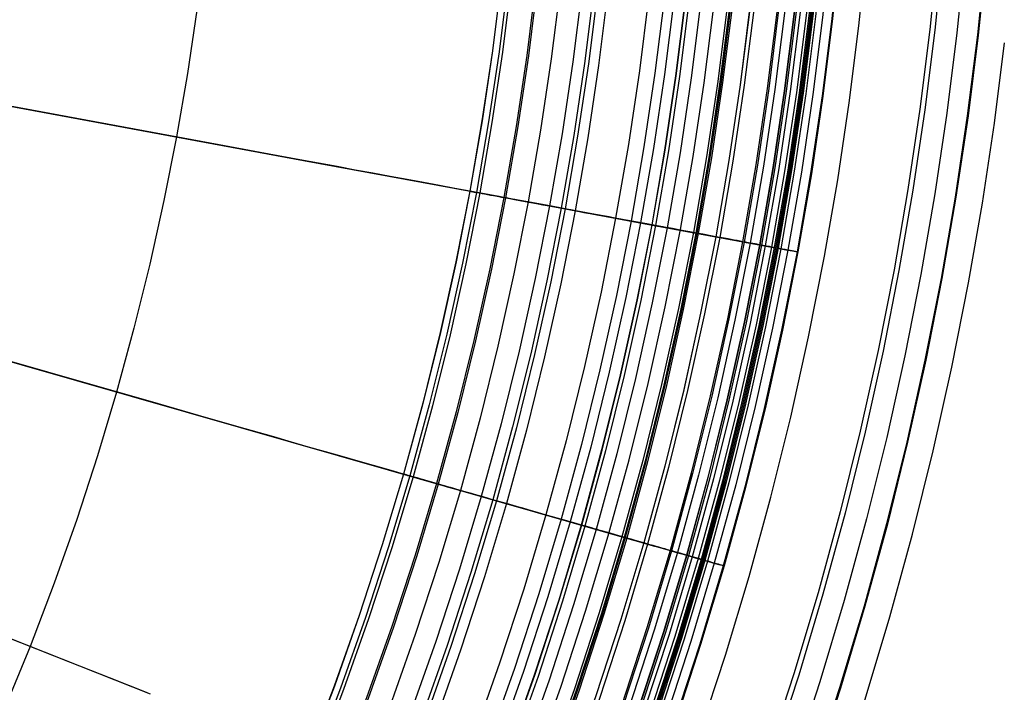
# Model space of a CAD drawing. Header units: millimetres. Extents: x -14 to 488, y -50 to 50.
# Tile 145 of 256: x 324 to 334, y -11 to -4. Entities that reach past the tile are written whole.
import ezdxf

# ---------------------------------------------------------------- set-up
doc = ezdxf.new("R2010")
doc.units = ezdxf.units.MM
doc.header["$MEASUREMENT"] = 0
doc.layers.add('Default', color=7, linetype='Continuous')

msp = doc.modelspace()

# ---------------------------------------------------------------- linework, layer by layer
at = {"layer": 'Default'}
for points in [[(330.767, 0), (330.759, -0.732), (330.734, -1.47), (330.693, -2.214), (330.634, -2.963), (330.557, -3.717), (330.462, -4.475), (330.349, -5.236), (330.217, -6), (330.065, -6.767), (329.895, -7.535), (329.704, -8.304), (329.494, -9.074), (329.264, -9.842), (329.014, -10.61), (328.743, -11.375), (328.452, -12.138), (328.14, -12.897), (327.808, -13.652), (327.456, -14.402), (327.083, -15.146), (326.69, -15.882), (326.277, -16.612), (325.844, -17.333)], [(326.099, -17.479), (326.531, -16.76), (326.945, -16.029), (327.341, -15.289), (327.718, -14.539), (328.075, -13.779), (328.414, -13.011), (328.733, -12.234), (329.02, -11.482), (329.289, -10.722), (329.54, -9.956), (329.772, -9.184), (329.985, -8.407), (330.18, -7.625), (330.355, -6.839), (330.511, -6.048), (330.641, -5.299), (330.754, -4.547), (330.849, -3.793), (330.927, -3.037), (330.988, -2.279), (331.031, -1.52), (331.057, -0.76), (331.066, 0)], [(326.099, -17.479), (326.531, -16.76), (326.945, -16.029), (327.341, -15.289), (327.718, -14.539), (328.075, -13.779), (328.414, -13.011), (328.733, -12.234), (329.02, -11.482), (329.289, -10.722), (329.54, -9.956), (329.772, -9.184), (329.985, -8.407), (330.18, -7.625), (330.355, -6.839), (330.511, -6.048), (330.641, -5.299), (330.754, -4.547), (330.849, -3.793), (330.927, -3.037), (330.988, -2.279), (331.031, -1.52), (331.057, -0.76), (331.066, 0)], [(331.202, 0), (331.194, -0.742), (331.169, -1.489), (331.126, -2.243), (331.067, -3.002), (330.989, -3.766), (330.893, -4.534), (330.778, -5.305), (330.644, -6.079), (330.491, -6.856), (330.318, -7.634), (330.125, -8.414), (329.912, -9.193), (329.679, -9.972), (329.425, -10.75), (329.151, -11.525), (328.856, -12.298), (328.54, -13.067), (328.204, -13.832), (327.847, -14.592), (327.469, -15.345), (327.071, -16.092), (326.653, -16.831), (326.214, -17.561)], [(331.252, 0), (331.244, -0.743), (331.219, -1.492), (331.177, -2.247), (331.117, -3.007), (331.039, -3.771), (330.943, -4.541), (330.828, -5.313), (330.694, -6.089), (330.54, -6.867), (330.367, -7.646), (330.174, -8.426), (329.961, -9.207), (329.727, -9.987), (329.473, -10.766), (329.198, -11.543), (328.903, -12.317), (328.587, -13.087), (328.25, -13.853), (327.893, -14.614), (327.514, -15.368), (327.116, -16.116), (326.697, -16.856), (326.257, -17.588)], [(331.434, 0), (331.426, -0.747), (331.4, -1.5), (331.358, -2.259), (331.298, -3.023), (331.219, -3.792), (331.123, -4.565), (331.007, -5.342), (330.872, -6.122), (330.718, -6.904), (330.544, -7.687), (330.35, -8.472), (330.135, -9.257), (329.9, -10.041), (329.645, -10.824), (329.369, -11.605), (329.072, -12.384), (328.754, -13.158), (328.415, -13.928), (328.056, -14.693), (327.675, -15.452), (327.275, -16.204), (326.853, -16.948)], [(331.73, 0), (331.721, -0.753), (331.696, -1.513), (331.653, -2.279), (331.592, -3.05), (331.513, -3.825), (331.416, -4.605), (331.299, -5.389), (331.163, -6.176), (331.007, -6.964), (330.832, -7.755), (330.636, -8.547), (330.42, -9.338), (330.183, -10.13), (329.925, -10.92), (329.646, -11.707), (329.347, -12.492), (329.026, -13.274), (328.684, -14.051), (328.322, -14.822), (327.938, -15.588), (327.534, -16.346), (327.109, -17.097)], [(331.793, 0), (331.785, -0.755), (331.759, -1.516), (331.716, -2.283), (331.655, -3.055), (331.576, -3.832), (331.478, -4.614), (331.362, -5.399), (331.225, -6.187), (331.069, -6.977), (330.893, -7.77), (330.697, -8.563), (330.48, -9.356), (330.243, -10.149), (329.985, -10.94), (329.706, -11.729), (329.406, -12.516), (329.084, -13.299), (328.742, -14.077), (328.379, -14.85), (327.994, -15.617), (327.589, -16.377), (327.163, -17.129)], [(331.91, 0), (331.902, -0.757), (331.876, -1.521), (331.833, -2.291), (331.772, -3.066), (331.693, -3.846), (331.595, -4.63), (331.478, -5.418), (331.341, -6.208), (331.184, -7.002), (331.008, -7.796), (330.811, -8.592), (330.593, -9.388), (330.355, -10.184), (330.096, -10.978), (329.816, -11.77), (329.515, -12.559), (329.192, -13.345), (328.849, -14.126), (328.484, -14.901), (328.099, -15.671), (327.692, -16.433), (327.265, -17.188)], [(331.951, 0), (331.942, -0.758), (331.917, -1.523), (331.874, -2.293), (331.813, -3.069), (331.733, -3.85), (331.635, -4.635), (331.517, -5.424), (331.38, -6.216), (331.224, -7.01), (331.047, -7.806), (330.85, -8.602), (330.632, -9.399), (330.394, -10.196), (330.134, -10.991), (329.854, -11.784), (329.552, -12.574), (329.23, -13.36), (328.886, -14.142), (328.521, -14.919), (328.135, -15.689), (327.728, -16.453), (327.3, -17.208)], [(332.015, 0), (332.007, -0.76), (331.981, -1.526), (331.938, -2.298), (331.877, -3.075), (331.797, -3.857), (331.699, -4.644), (331.581, -5.434), (331.444, -6.227), (331.287, -7.023), (331.11, -7.82), (330.912, -8.619), (330.694, -9.417), (330.455, -10.215), (330.195, -11.011), (329.914, -11.806), (329.612, -12.598), (329.289, -13.386), (328.944, -14.169), (328.579, -14.947), (328.192, -15.719), (327.784, -16.484), (327.355, -17.241)], [(332.044, 0), (332.036, -0.76), (332.01, -1.527), (331.967, -2.3), (331.906, -3.078), (331.826, -3.861), (331.727, -4.648), (331.61, -5.439), (331.472, -6.233), (331.315, -7.029), (331.138, -7.827), (330.94, -8.626), (330.722, -9.425), (330.483, -10.223), (330.223, -11.021), (329.942, -11.816), (329.639, -12.608), (329.316, -13.397), (328.971, -14.181), (328.605, -14.96), (328.218, -15.732), (327.809, -16.498), (327.38, -17.255)], [(332.058, 0), (332.049, -0.761), (332.024, -1.528), (331.98, -2.301), (331.919, -3.079), (331.839, -3.862), (331.741, -4.65), (331.623, -5.441), (331.486, -6.235), (331.329, -7.032), (331.151, -7.83), (330.953, -8.629), (330.735, -9.429), (330.496, -10.228), (330.236, -11.025), (329.954, -11.821), (329.652, -12.613), (329.328, -13.402), (328.983, -14.187), (328.617, -14.966), (328.23, -15.738), (327.821, -16.504), (327.392, -17.262)], [(332.112, 0), (332.104, -0.762), (332.078, -1.53), (332.035, -2.304), (331.974, -3.084), (331.894, -3.868), (331.795, -4.657), (331.677, -5.45), (331.539, -6.245), (331.382, -7.043), (331.204, -7.843), (331.006, -8.643), (330.788, -9.444), (330.548, -10.244), (330.287, -11.043), (330.006, -11.839), (329.703, -12.633), (329.378, -13.424), (329.033, -14.209), (328.666, -14.989), (328.278, -15.763), (327.869, -16.53), (327.439, -17.29)], [(332.29, 0), (332.282, -0.766), (332.256, -1.538), (332.212, -2.316), (332.151, -3.1), (332.07, -3.888), (331.971, -4.681), (331.852, -5.478), (331.714, -6.277), (331.556, -7.079), (331.377, -7.883), (331.178, -8.688), (330.958, -9.493), (330.718, -10.297), (330.456, -11.1), (330.172, -11.901), (329.868, -12.699), (329.542, -13.493), (329.195, -14.283), (328.826, -15.067), (328.436, -15.845), (328.025, -16.616), (327.593, -17.379)], [(327.827, -17.516), (328.259, -16.753), (328.673, -15.979), (329.066, -15.195), (329.44, -14.401), (329.794, -13.598), (330.127, -12.787), (330.428, -12), (330.709, -11.206), (330.971, -10.405), (331.214, -9.599), (331.436, -8.787), (331.64, -7.969), (331.823, -7.147), (331.986, -6.321), (332.122, -5.538), (332.24, -4.752), (332.339, -3.964), (332.421, -3.174), (332.484, -2.382), (332.53, -1.589), (332.557, -0.794), (332.566, 0)], [(327.827, -17.516), (328.259, -16.753), (328.673, -15.979), (329.066, -15.195), (329.44, -14.401), (329.794, -13.598), (330.127, -12.787), (330.428, -12), (330.709, -11.206), (330.971, -10.405), (331.214, -9.599), (331.436, -8.787), (331.64, -7.969), (331.823, -7.147), (331.986, -6.321), (332.122, -5.538), (332.24, -4.752), (332.339, -3.964), (332.421, -3.174), (332.484, -2.382), (332.53, -1.589), (332.557, -0.794), (332.566, 0)], [(333.291, 0), (333.283, -0.788), (333.256, -1.583), (333.211, -2.383), (333.148, -3.19), (333.065, -4.001), (332.963, -4.817), (332.841, -5.637), (332.699, -6.46), (332.536, -7.285), (332.352, -8.112), (332.147, -8.94), (331.921, -9.768), (331.673, -10.596), (331.404, -11.422), (331.112, -12.246), (330.799, -13.067), (330.464, -13.885), (330.106, -14.697), (329.727, -15.504), (329.325, -16.305), (328.902, -17.098)], [(333.343, 0), (333.334, -0.789), (333.307, -1.585), (333.263, -2.387), (333.199, -3.194), (333.116, -4.007), (333.014, -4.824), (332.892, -5.645), (332.749, -6.469), (332.586, -7.295), (332.402, -8.124), (332.197, -8.953), (331.97, -9.782), (331.722, -10.611), (331.452, -11.439), (331.16, -12.264), (330.847, -13.086), (330.511, -13.905), (330.153, -14.719), (329.773, -15.527), (329.371, -16.329), (328.947, -17.123)], [(333.57, 0), (333.562, -0.794), (333.535, -1.595), (333.49, -2.402), (333.426, -3.215), (333.342, -4.033), (333.24, -4.855), (333.117, -5.681), (332.973, -6.51), (332.809, -7.342), (332.624, -8.176), (332.417, -9.01), (332.189, -9.845), (331.94, -10.679), (331.668, -11.512), (331.374, -12.342), (331.058, -13.17), (330.72, -13.994), (330.36, -14.813), (329.978, -15.626), (329.573, -16.433), (329.147, -17.233)], [(333.781, 0), (333.772, -0.799), (333.745, -1.604), (333.7, -2.416), (333.635, -3.234), (333.552, -4.056), (333.448, -4.884), (333.324, -5.715), (333.18, -6.549), (333.015, -7.385), (332.829, -8.224), (332.621, -9.063), (332.392, -9.903), (332.14, -10.742), (331.867, -11.58), (331.572, -12.415), (331.254, -13.248), (330.914, -14.076), (330.552, -14.9), (330.167, -15.718), (329.76, -16.53), (329.331, -17.334)], [(333.79, 0), (333.781, -0.799), (333.754, -1.605), (333.709, -2.417), (333.645, -3.235), (333.561, -4.058), (333.457, -4.885), (333.333, -5.716), (333.189, -6.55), (333.024, -7.387), (332.838, -8.226), (332.63, -9.066), (332.401, -9.905), (332.149, -10.745), (331.876, -11.583), (331.58, -12.418), (331.263, -13.251), (330.923, -14.08), (330.56, -14.904), (330.175, -15.722), (329.769, -16.534), (329.34, -17.339)], [(329.97, 0), (329.962, -0.714), (329.938, -1.435), (329.898, -2.16), (329.84, -2.891), (329.765, -3.627), (329.673, -4.367), (329.562, -5.11), (329.433, -5.855), (329.286, -6.603), (329.119, -7.353), (328.933, -8.104), (328.728, -8.854), (328.504, -9.605), (328.259, -10.354), (327.995, -11.101), (327.711, -11.845), (327.407, -12.586), (327.083, -13.322), (326.739, -14.054), (326.375, -14.78), (325.992, -15.499), (325.589, -16.21), (325.167, -16.914)], [(330.392, 0), (330.384, -0.724), (330.359, -1.453), (330.318, -2.189), (330.26, -2.929), (330.184, -3.674), (330.09, -4.424), (329.978, -5.176), (329.847, -5.932), (329.698, -6.69), (329.529, -7.449), (329.341, -8.21), (329.133, -8.97), (328.906, -9.73), (328.658, -10.489), (328.39, -11.246), (328.103, -12), (327.795, -12.75), (327.466, -13.497), (327.118, -14.238), (326.75, -14.973), (326.361, -15.702), (325.953, -16.423), (325.525, -17.135)], [(330.552, 0), (330.544, -0.727), (330.52, -1.46), (330.478, -2.2), (330.42, -2.944), (330.344, -3.693), (330.249, -4.446), (330.137, -5.202), (330.005, -5.961), (329.855, -6.723), (329.686, -7.486), (329.497, -8.25), (329.288, -9.014), (329.059, -9.778), (328.81, -10.541), (328.541, -11.301), (328.252, -12.059), (327.943, -12.813), (327.613, -13.563), (327.263, -14.308), (326.892, -15.047), (326.502, -15.779), (326.092, -16.504), (325.662, -17.22)], [(330.652, 0), (330.644, -0.729), (330.619, -1.465), (330.578, -2.206), (330.519, -2.953), (330.442, -3.704), (330.348, -4.459), (330.235, -5.218), (330.103, -5.979), (329.952, -6.743), (329.782, -7.509), (329.593, -8.275), (329.383, -9.042), (329.154, -9.808), (328.904, -10.573), (328.635, -11.336), (328.344, -12.096), (328.034, -12.852), (327.703, -13.604), (327.352, -14.351), (326.981, -15.093), (326.589, -15.827), (326.178, -16.554), (325.746, -17.272)], [(325.849, -17.336), (326.282, -16.615), (326.695, -15.885), (327.088, -15.148), (327.461, -14.404), (327.814, -13.655), (328.146, -12.9), (328.457, -12.14), (328.748, -11.377), (329.019, -10.612), (329.27, -9.844), (329.5, -9.075), (329.71, -8.306), (329.9, -7.536), (330.071, -6.768), (330.222, -6.001), (330.354, -5.237), (330.468, -4.475), (330.563, -3.717), (330.639, -2.964), (330.698, -2.214), (330.74, -1.47), (330.765, -0.732), (330.773, 0)], [(330.807, 0), (330.799, -0.733), (330.774, -1.472), (330.733, -2.217), (330.674, -2.967), (330.597, -3.721), (330.502, -4.48), (330.388, -5.242), (330.256, -6.008), (330.105, -6.775), (329.934, -7.544), (329.743, -8.314), (329.533, -9.085), (329.302, -9.854), (329.052, -10.623), (328.781, -11.389), (328.489, -12.153), (328.177, -12.913), (327.845, -13.669), (327.492, -14.419), (327.119, -15.164), (326.725, -15.902), (326.312, -16.632), (325.879, -17.354)], [(330.928, 0), (330.92, -0.735), (330.895, -1.477), (330.853, -2.225), (330.794, -2.977), (330.717, -3.735), (330.621, -4.496), (330.507, -5.262), (330.375, -6.03), (330.223, -6.8), (330.051, -7.572), (329.86, -8.345), (329.649, -9.118), (329.417, -9.89), (329.166, -10.662), (328.894, -11.431), (328.601, -12.197), (328.288, -12.96), (327.955, -13.719), (327.6, -14.472), (327.226, -15.219), (326.831, -15.96), (326.416, -16.693), (325.981, -17.417)], [(331.225, 0), (331.217, -0.742), (331.192, -1.49), (331.15, -2.245), (331.09, -3.004), (331.012, -3.768), (330.916, -4.537), (330.801, -5.309), (330.667, -6.084), (330.514, -6.861), (330.341, -7.64), (330.148, -8.42), (329.935, -9.2), (329.701, -9.979), (329.447, -10.757), (329.173, -11.533), (328.878, -12.307), (328.562, -13.077), (328.225, -13.842), (327.868, -14.602), (327.49, -15.356), (327.092, -16.103), (326.673, -16.843), (326.234, -17.574)], [(331.236, 0), (331.228, -0.742), (331.203, -1.491), (331.161, -2.245), (331.101, -3.005), (331.023, -3.77), (330.927, -4.538), (330.812, -5.311), (330.678, -6.086), (330.524, -6.863), (330.351, -7.642), (330.158, -8.422), (329.945, -9.203), (329.712, -9.982), (329.458, -10.761), (329.183, -11.537), (328.888, -12.311), (328.572, -13.081), (328.235, -13.846), (327.878, -14.607), (327.5, -15.361), (327.101, -16.108), (326.682, -16.848), (326.243, -17.579)], [(331.434, 0), (331.426, -0.747), (331.401, -1.5), (331.358, -2.259), (331.298, -3.023), (331.22, -3.792), (331.123, -4.565), (331.007, -5.342), (330.872, -6.122), (330.718, -6.904), (330.544, -7.688), (330.35, -8.472), (330.135, -9.257), (329.901, -10.041), (329.645, -10.824), (329.369, -11.606), (329.072, -12.384), (328.754, -13.158), (328.415, -13.928), (328.056, -14.693), (327.676, -15.452), (327.275, -16.204), (326.853, -16.948)], [(331.475, 0), (331.467, -0.748), (331.442, -1.502), (331.399, -2.261), (331.339, -3.027), (331.261, -3.797), (331.164, -4.571), (331.048, -5.349), (330.913, -6.129), (330.758, -6.912), (330.584, -7.697), (330.39, -8.483), (330.175, -9.268), (329.94, -10.054), (329.684, -10.838), (329.408, -11.62), (329.11, -12.399), (328.792, -13.174), (328.453, -13.945), (328.093, -14.711), (327.712, -15.471), (327.311, -16.224), (326.889, -16.969)], [(331.714, 0), (331.705, -0.753), (331.68, -1.512), (331.637, -2.277), (331.577, -3.048), (331.498, -3.823), (331.4, -4.603), (331.283, -5.386), (331.148, -6.173), (330.992, -6.961), (330.816, -7.751), (330.621, -8.543), (330.404, -9.334), (330.168, -10.125), (329.91, -10.915), (329.632, -11.702), (329.332, -12.487), (329.012, -13.268), (328.67, -14.044), (328.308, -14.815), (327.924, -15.58), (327.52, -16.338), (327.095, -17.089)], [(331.889, 0), (331.88, -0.757), (331.855, -1.52), (331.812, -2.289), (331.751, -3.064), (331.671, -3.843), (331.573, -4.627), (331.456, -5.414), (331.319, -6.204), (331.163, -6.997), (330.986, -7.791), (330.79, -8.587), (330.572, -9.382), (330.334, -10.177), (330.075, -10.971), (329.796, -11.762), (329.495, -12.551), (329.172, -13.336), (328.829, -14.116), (328.465, -14.892), (328.079, -15.661), (327.673, -16.423), (327.246, -17.177)], [(331.892, 0), (331.884, -0.757), (331.859, -1.52), (331.816, -2.289), (331.755, -3.064), (331.675, -3.844), (331.577, -4.627), (331.46, -5.415), (331.323, -6.205), (331.167, -6.998), (330.99, -7.792), (330.793, -8.588), (330.576, -9.383), (330.338, -10.178), (330.079, -10.972), (329.799, -11.764), (329.498, -12.552), (329.176, -13.338), (328.833, -14.118), (328.468, -14.893), (328.083, -15.662), (327.676, -16.425), (327.249, -17.179)], [(332.071, 0), (332.062, -0.761), (332.037, -1.528), (331.994, -2.301), (331.932, -3.08), (331.852, -3.864), (331.754, -4.652), (331.636, -5.443), (331.499, -6.238), (331.341, -7.034), (331.164, -7.833), (330.966, -8.633), (330.748, -9.432), (330.508, -10.231), (330.248, -11.029), (329.967, -11.825), (329.664, -12.618), (329.34, -13.407), (328.995, -14.192), (328.629, -14.971), (328.241, -15.744), (327.833, -16.51), (327.404, -17.269)], [(332.085, 0), (332.076, -0.761), (332.051, -1.529), (332.007, -2.302), (331.946, -3.081), (331.866, -3.865), (331.768, -4.653), (331.65, -5.445), (331.512, -6.24), (331.355, -7.037), (331.178, -7.836), (330.98, -8.636), (330.761, -9.436), (330.522, -10.236), (330.261, -11.034), (329.98, -11.83), (329.677, -12.623), (329.353, -13.413), (329.008, -14.198), (328.641, -14.977), (328.254, -15.751), (327.845, -16.517), (327.416, -17.276)], [(332.186, 0), (332.178, -0.763), (332.152, -1.533), (332.108, -2.309), (332.047, -3.091), (331.967, -3.877), (331.868, -4.667), (331.75, -5.461), (331.612, -6.259), (331.454, -7.058), (331.276, -7.859), (331.078, -8.662), (330.858, -9.464), (330.618, -10.266), (330.357, -11.066), (330.075, -11.865), (329.771, -12.66), (329.446, -13.452), (329.1, -14.24), (328.732, -15.022), (328.344, -15.797), (327.934, -16.566), (327.503, -17.327)], [(332.281, 0), (332.272, -0.766), (332.247, -1.538), (332.203, -2.316), (332.141, -3.099), (332.061, -3.887), (331.962, -4.68), (331.843, -5.476), (331.705, -6.276), (331.547, -7.078), (331.368, -7.881), (331.169, -8.685), (330.95, -9.49), (330.709, -10.294), (330.447, -11.097), (330.164, -11.898), (329.859, -12.695), (329.534, -13.489), (329.186, -14.279), (328.818, -15.063), (328.428, -15.841), (328.017, -16.612), (327.585, -17.374)], [(328.674, -3.503), (328.585, -4.218), (328.478, -4.935), (328.354, -5.656), (328.211, -6.378), (328.05, -7.102), (327.871, -7.827), (327.673, -8.552), (327.456, -9.277), (327.22, -10), (326.965, -10.722), (326.69, -11.441), (326.397, -12.156), (326.084, -12.868), (325.752, -13.574), (325.4, -14.275), (325.03, -14.97), (324.641, -15.657), (324.233, -16.337), (323.806, -17.008)], [(328.676, -3.503), (328.587, -4.218), (328.48, -4.935), (328.355, -5.656), (328.213, -6.379), (328.052, -7.103), (327.873, -7.828), (327.674, -8.553), (327.457, -9.277), (327.221, -10.001), (326.966, -10.722), (326.692, -11.441), (326.398, -12.157), (326.085, -12.869), (325.753, -13.575), (325.402, -14.276), (325.031, -14.971), (324.642, -15.658), (324.234, -16.338), (323.808, -17.009)], [(328.743, -3.511), (328.653, -4.227), (328.546, -4.946), (328.421, -5.668), (328.278, -6.392), (328.117, -7.118), (327.937, -7.844), (327.739, -8.571), (327.521, -9.297), (327.285, -10.022), (327.029, -10.745), (326.754, -11.466), (326.46, -12.183), (326.146, -12.896), (325.813, -13.604), (325.461, -14.307), (325.09, -15.003), (324.7, -15.692), (324.291, -16.373), (323.863, -17.045)], [(328.777, -3.515), (328.687, -4.232), (328.58, -4.952), (328.455, -5.674), (328.312, -6.399), (328.151, -7.126), (327.971, -7.853), (327.772, -8.581), (327.554, -9.308), (327.317, -10.033), (327.061, -10.757), (326.786, -11.479), (326.491, -12.197), (326.178, -12.91), (325.844, -13.619), (325.492, -14.323), (325.12, -15.02), (324.73, -15.709), (324.32, -16.391), (323.892, -17.064)], [(329.027, -3.543), (328.936, -4.266), (328.828, -4.992), (328.702, -5.72), (328.558, -6.451), (328.395, -7.183), (328.214, -7.916), (328.014, -8.65), (327.794, -9.383), (327.556, -10.114), (327.297, -10.844), (327.02, -11.571), (326.723, -12.295), (326.407, -13.015), (326.071, -13.729), (325.715, -14.438), (325.341, -15.141), (324.947, -15.836), (324.534, -16.523), (324.103, -17.202)], [(329.044, -3.545), (328.954, -4.268), (328.846, -4.994), (328.72, -5.723), (328.575, -6.455), (328.413, -7.187), (328.231, -7.921), (328.031, -8.655), (327.811, -9.388), (327.572, -10.12), (327.314, -10.85), (327.036, -11.578), (326.739, -12.302), (326.423, -13.022), (326.086, -13.737), (325.731, -14.446), (325.356, -15.149), (324.962, -15.845), (324.549, -16.533), (324.118, -17.212)], [(329.278, -3.572), (329.187, -4.3), (329.078, -5.032), (328.951, -5.766), (328.806, -6.503), (328.642, -7.241), (328.459, -7.98), (328.257, -8.719), (328.036, -9.458), (327.795, -10.196), (327.535, -10.932), (327.255, -11.665), (326.956, -12.394), (326.637, -13.119), (326.298, -13.84), (325.94, -14.555), (325.563, -15.263), (325.166, -15.964), (324.75, -16.656), (324.315, -17.341)], [(329.5, -3.597), (329.408, -4.33), (329.298, -5.067), (329.17, -5.807), (329.024, -6.549), (328.859, -7.292), (328.674, -8.036), (328.471, -8.781), (328.248, -9.525), (328.006, -10.267), (327.744, -11.008), (327.462, -11.746), (327.161, -12.481), (326.84, -13.212), (326.499, -13.937), (326.138, -14.657), (325.758, -15.37), (325.358, -16.076), (324.939, -16.773), (324.501, -17.462)], [(329.62, -3.611), (329.528, -4.347), (329.418, -5.086), (329.29, -5.829), (329.143, -6.573), (328.977, -7.32), (328.792, -8.067), (328.588, -8.814), (328.364, -9.561), (328.121, -10.307), (327.858, -11.05), (327.575, -11.791), (327.273, -12.529), (326.95, -13.262), (326.608, -13.99), (326.246, -14.713), (325.864, -15.428), (325.463, -16.137), (325.042, -16.837), (324.603, -17.529)], [(329.66, -3.615), (329.568, -4.352), (329.457, -5.093), (329.329, -5.836), (329.182, -6.582), (329.016, -7.329), (328.831, -8.077), (328.626, -8.825), (328.402, -9.573), (328.159, -10.319), (327.895, -11.064), (327.612, -11.806), (327.309, -12.544), (326.986, -13.278), (326.644, -14.008), (326.281, -14.731), (325.899, -15.448), (325.497, -16.157), (325.076, -16.858), (324.636, -17.551)], [(325.558, -3.803), (325.462, -4.45), (325.35, -5.1), (325.221, -5.751), (325.076, -6.404), (324.914, -7.058), (324.736, -7.712), (324.54, -8.365), (324.327, -9.017), (324.097, -9.668), (323.85, -10.316), (323.585, -10.962), (323.303, -11.603), (323.003, -12.24), (322.687, -12.872), (322.353, -13.499), (322.002, -14.119), (321.634, -14.731), (321.249, -15.336), (320.848, -15.933), (320.431, -16.52), (319.998, -17.098)], [(325.558, -3.803), (325.462, -4.45), (325.35, -5.1), (325.221, -5.751), (325.076, -6.404), (324.914, -7.058), (324.736, -7.712), (324.54, -8.365), (324.327, -9.017), (324.097, -9.668), (323.85, -10.316), (323.585, -10.962), (323.303, -11.603), (323.003, -12.24), (322.687, -12.872), (322.353, -13.499), (322.002, -14.119), (321.634, -14.731), (321.249, -15.336), (320.848, -15.933), (320.431, -16.52), (319.998, -17.098)], [(329.573, -17.476), (330.005, -16.669), (330.415, -15.851), (330.805, -15.023), (331.174, -14.185), (331.522, -13.339), (331.835, -12.518), (332.129, -11.69), (332.402, -10.855), (332.655, -10.013), (332.888, -9.166), (333.1, -8.313), (333.291, -7.456), (333.461, -6.594), (333.603, -5.777), (333.726, -4.958), (333.829, -4.135)]]:
    msp.add_lwpolyline(points, dxfattribs=at)
at = {"layer": 'Default', "extrusion": (0.092018, 0.026336, 0.995409)}
msp.add_lwpolyline([(-94.402, -296.783), (-94.402, -295.053)], dxfattribs=at)
at = {"layer": 'Default', "extrusion": (0.181966, 0.983305, 0)}
for points in [[(-326.094, 24.755), (-326.094, 24.722), (-326.095, 24.688), (-326.097, 24.655), (-326.1, 24.621), (-326.104, 24.586), (-326.108, 24.552), (-326.113, 24.517), (-326.119, 24.482), (-326.126, 24.448), (-326.134, 24.413), (-326.142, 24.378), (-326.152, 24.343), (-326.162, 24.308), (-326.174, 24.273), (-326.186, 24.238), (-326.199, 24.203), (-326.213, 24.169), (-326.229, 24.134), (-326.245, 24.1), (-326.262, 24.066), (-326.279, 24.033), (-326.298, 24), (-326.318, 23.967), (-326.338, 23.935), (-326.36, 23.903), (-326.382, 23.871), (-326.405, 23.84), (-326.429, 23.81), (-326.454, 23.78), (-326.48, 23.751), (-326.506, 23.722), (-326.533, 23.695), (-326.561, 23.668), (-326.59, 23.641), (-326.619, 23.616), (-326.649, 23.591), (-326.679, 23.567), (-326.71, 23.544), (-326.741, 23.521), (-326.773, 23.5), (-326.806, 23.479), (-326.838, 23.46), (-326.872, 23.441), (-326.905, 23.423), (-326.939, 23.406), (-326.973, 23.39), (-327.007, 23.375), (-327.042, 23.361), (-327.077, 23.347), (-327.111, 23.335), (-327.146, 23.324), (-327.181, 23.313), (-327.216, 23.304), (-327.251, 23.295), (-327.286, 23.287), (-327.321, 23.28), (-327.356, 23.274), (-327.39, 23.269), (-327.425, 23.265), (-327.459, 23.261), (-327.493, 23.259), (-327.527, 23.257), (-327.561, 23.256), (-327.594, 23.255), (-327.627, 23.256), (-327.661, 23.257), (-327.695, 23.259), (-327.729, 23.261), (-327.763, 23.265), (-327.798, 23.269), (-327.832, 23.274), (-327.867, 23.28), (-327.902, 23.287), (-327.937, 23.295), (-327.972, 23.304), (-328.007, 23.313), (-328.042, 23.324), (-328.077, 23.335), (-328.111, 23.347), (-328.146, 23.361), (-328.181, 23.375), (-328.215, 23.39), (-328.249, 23.406), (-328.283, 23.423), (-328.316, 23.441), (-328.35, 23.46), (-328.382, 23.479), (-328.415, 23.5), (-328.447, 23.521), (-328.478, 23.544), (-328.509, 23.567), (-328.539, 23.591), (-328.569, 23.616), (-328.598, 23.641), (-328.627, 23.668), (-328.655, 23.695), (-328.682, 23.722), (-328.708, 23.751), (-328.734, 23.78), (-328.759, 23.81), (-328.783, 23.84), (-328.806, 23.871), (-328.828, 23.903), (-328.849, 23.935), (-328.87, 23.967), (-328.89, 24), (-328.909, 24.033), (-328.926, 24.066), (-328.943, 24.1), (-328.959, 24.134), (-328.974, 24.169), (-328.989, 24.203), (-329.002, 24.238), (-329.014, 24.273), (-329.026, 24.308), (-329.036, 24.343), (-329.046, 24.378), (-329.054, 24.413), (-329.062, 24.448), (-329.069, 24.482), (-329.075, 24.517), (-329.08, 24.552), (-329.084, 24.586), (-329.088, 24.621), (-329.091, 24.655), (-329.092, 24.688), (-329.094, 24.722), (-329.094, 24.755)], [(-329.094, 24.755), (-329.094, 24.789), (-329.092, 24.822), (-329.091, 24.856), (-329.088, 24.89), (-329.084, 24.924), (-329.08, 24.959), (-329.075, 24.994), (-329.069, 25.028), (-329.062, 25.063), (-329.054, 25.098), (-329.046, 25.133), (-329.036, 25.168), (-329.026, 25.203), (-329.014, 25.238), (-329.002, 25.273), (-328.989, 25.307), (-328.974, 25.342), (-328.959, 25.376), (-328.943, 25.41), (-328.926, 25.444), (-328.909, 25.478), (-328.89, 25.511), (-328.87, 25.544), (-328.849, 25.576), (-328.828, 25.608), (-328.806, 25.64), (-328.783, 25.67), (-328.759, 25.701), (-328.734, 25.731), (-328.708, 25.76), (-328.682, 25.788), (-328.655, 25.816), (-328.627, 25.843), (-328.598, 25.869), (-328.569, 25.895), (-328.539, 25.92), (-328.509, 25.944), (-328.478, 25.967), (-328.447, 25.989), (-328.415, 26.011), (-328.382, 26.031), (-328.35, 26.051), (-328.316, 26.07), (-328.283, 26.088), (-328.249, 26.105), (-328.215, 26.121), (-328.181, 26.136), (-328.146, 26.15), (-328.111, 26.163), (-328.077, 26.176), (-328.042, 26.187), (-328.007, 26.197), (-327.972, 26.207), (-327.937, 26.216), (-327.902, 26.223), (-327.867, 26.23), (-327.832, 26.236), (-327.798, 26.241), (-327.763, 26.246), (-327.729, 26.249), (-327.695, 26.252), (-327.661, 26.254), (-327.627, 26.255), (-327.594, 26.255), (-327.561, 26.255), (-327.527, 26.254), (-327.493, 26.252), (-327.459, 26.249), (-327.425, 26.246), (-327.39, 26.241), (-327.356, 26.236), (-327.321, 26.23), (-327.286, 26.223), (-327.251, 26.216), (-327.216, 26.207), (-327.181, 26.197), (-327.146, 26.187), (-327.111, 26.176), (-327.077, 26.163), (-327.042, 26.15), (-327.007, 26.136), (-326.973, 26.121), (-326.939, 26.105), (-326.905, 26.088), (-326.872, 26.07), (-326.838, 26.051), (-326.806, 26.031), (-326.773, 26.011), (-326.741, 25.989), (-326.71, 25.967), (-326.679, 25.944), (-326.649, 25.92), (-326.619, 25.895), (-326.59, 25.869), (-326.561, 25.843), (-326.533, 25.816), (-326.506, 25.788), (-326.48, 25.76), (-326.454, 25.731), (-326.429, 25.701), (-326.405, 25.67), (-326.382, 25.64), (-326.36, 25.608), (-326.338, 25.576), (-326.318, 25.544), (-326.298, 25.511), (-326.279, 25.478), (-326.262, 25.444), (-326.245, 25.41), (-326.229, 25.376), (-326.213, 25.342), (-326.199, 25.307), (-326.186, 25.273), (-326.174, 25.238), (-326.162, 25.203), (-326.152, 25.168), (-326.142, 25.133), (-326.134, 25.098), (-326.126, 25.063), (-326.119, 25.028), (-326.113, 24.994), (-326.108, 24.959), (-326.104, 24.924), (-326.1, 24.89), (-326.097, 24.856), (-326.095, 24.822), (-326.094, 24.789), (-326.094, 24.755)]]:
    msp.add_lwpolyline(points, dxfattribs=at)
at = {"layer": 'Default', "extrusion": (-0.074307, 0.060327, 0.995409)}
msp.add_lwpolyline([(-202.4, 277.246), (-202.4, 278.872)], dxfattribs=at)
at = {"layer": 'Default'}
for points in [[(330.222, -6.001, 27.632), (330.156, -5.989, 27.611), (330.091, -5.977, 27.588), (330.027, -5.965, 27.564), (329.964, -5.954, 27.538), (329.901, -5.942, 27.509), (329.84, -5.931, 27.479), (329.78, -5.919, 27.448), (329.72, -5.908, 27.415), (329.662, -5.898, 27.38), (329.605, -5.887, 27.344), (329.549, -5.877, 27.307), (329.494, -5.867, 27.268), (329.441, -5.857, 27.228), (329.389, -5.847, 27.187), (329.339, -5.838, 27.145), (329.29, -5.829, 27.102), (329.242, -5.82, 27.057), (329.196, -5.812, 27.012), (329.152, -5.803, 26.966), (329.109, -5.795, 26.919), (329.067, -5.788, 26.872), (329.027, -5.78, 26.824), (328.989, -5.773, 26.775), (328.951, -5.766, 26.726), (328.916, -5.76, 26.676), (328.881, -5.753, 26.626), (328.848, -5.747, 26.575), (328.816, -5.741, 26.524), (328.786, -5.736, 26.473), (328.757, -5.73, 26.422), (328.729, -5.725, 26.371), (328.702, -5.72, 26.319), (328.677, -5.715, 26.267), (328.653, -5.711, 26.215), (328.629, -5.707, 26.163), (328.607, -5.703, 26.111), (328.586, -5.699, 26.059), (328.567, -5.695, 26.006), (328.548, -5.692, 25.954), (328.53, -5.688, 25.902), (328.497, -5.682, 25.797), (328.468, -5.677, 25.692), (328.443, -5.672, 25.587), (328.421, -5.668, 25.482), (328.402, -5.665, 25.377), (328.387, -5.662, 25.273), (328.374, -5.659, 25.168), (328.364, -5.658, 25.064), (328.358, -5.656, 24.96), (328.354, -5.656, 24.856), (328.352, -5.655, 24.753), (328.354, -5.656, 24.649), (328.357, -5.656, 24.546), (328.364, -5.658, 24.443), (328.373, -5.659, 24.34), (328.384, -5.661, 24.237), (328.398, -5.664, 24.135), (328.415, -5.667, 24.033), (328.434, -5.67, 23.931), (328.455, -5.674, 23.83), (328.479, -5.679, 23.728), (328.505, -5.684, 23.627), (328.534, -5.689, 23.527), (328.566, -5.695, 23.427), (328.6, -5.701, 23.327), (328.637, -5.708, 23.228), (328.677, -5.715, 23.13), (328.72, -5.723, 23.031), (328.765, -5.732, 22.934), (328.813, -5.741, 22.837), (328.865, -5.75, 22.741), (328.919, -5.76, 22.646), (328.977, -5.771, 22.552), (329.038, -5.782, 22.459), (329.102, -5.794, 22.367), (329.17, -5.807, 22.277), (329.242, -5.82, 22.188), (329.317, -5.834, 22.1), (329.356, -5.841, 22.057), (329.395, -5.848, 22.015), (329.436, -5.856, 21.973), (329.478, -5.864, 21.931), (329.521, -5.872, 21.89), (329.564, -5.88, 21.85), (329.609, -5.888, 21.81), (329.655, -5.896, 21.771), (329.701, -5.905, 21.733), (329.749, -5.914, 21.695), (329.798, -5.923, 21.658), (329.865, -5.935, 21.609), (329.884, -5.939, 21.595), (329.902, -5.942, 21.58), (329.922, -5.946, 21.564), (329.942, -5.949, 21.547), (329.962, -5.953, 21.529), (330.005, -5.961, 21.488), (330.052, -5.97, 21.441), (330.103, -5.979, 21.387), (330.158, -5.989, 21.325), (330.217, -6, 21.256), (330.277, -6.012, 21.182), (330.336, -6.022, 21.106), (330.394, -6.033, 21.029), (330.451, -6.044, 20.948), (330.508, -6.054, 20.862), (330.564, -6.065, 20.77), (330.621, -6.075, 20.67), (330.678, -6.086, 20.562), (330.736, -6.096, 20.444), (330.794, -6.107, 20.315), (330.854, -6.118, 20.173), (330.913, -6.129, 20.019), (330.972, -6.14, 19.85), (331.031, -6.151, 19.666), (331.09, -6.162, 19.466), (331.148, -6.173, 19.249), (331.204, -6.183, 19.015), (331.259, -6.193, 18.762), (331.312, -6.203, 18.49), (331.363, -6.212, 18.198), (331.411, -6.221, 17.886), (331.457, -6.23, 17.552), (331.539, -6.245, 16.82), (331.607, -6.258, 15.995), (331.659, -6.267, 15.073), (331.692, -6.273, 14.048), (331.714, -6.277, 6.857), (331.713, -6.277, 6.677), (331.708, -6.276, 6.5), (331.699, -6.275, 6.328), (331.688, -6.273, 6.16), (331.674, -6.27, 5.995), (331.656, -6.267, 5.834), (331.635, -6.263, 5.678), (331.612, -6.259, 5.525), (331.585, -6.254, 5.376), (331.556, -6.248, 5.231), (331.524, -6.242, 5.09), (331.489, -6.236, 4.953), (331.451, -6.229, 4.819), (331.411, -6.221, 4.689), (331.368, -6.214, 4.563), (331.323, -6.205, 4.44), (331.275, -6.196, 4.321), (331.225, -6.187, 4.205), (331.173, -6.177, 4.093), (331.117, -6.167, 3.983), (331.06, -6.156, 3.877), (331, -6.145, 3.774), (330.937, -6.134, 3.673), (330.872, -6.122, 3.575), (330.805, -6.109, 3.48), (330.735, -6.096, 3.388), (330.662, -6.083, 3.297), (330.587, -6.069, 3.21), (330.509, -6.054, 3.124), (330.428, -6.039, 3.041), (330.343, -6.024, 2.96), (330.256, -6.008, 2.88), (330.166, -5.991, 2.803), (330.072, -5.974, 2.728), (329.974, -5.956, 2.654), (329.874, -5.937, 2.582), (329.769, -5.918, 2.513), (329.661, -5.898, 2.445), (329.549, -5.877, 2.379), (329.433, -5.855, 2.316), (329.313, -5.833, 2.254), (329.189, -5.81, 2.194), (329.061, -5.786, 2.136), (328.928, -5.762, 2.08), (328.792, -5.737, 2.027), (328.651, -5.711, 1.975), (328.505, -5.684, 1.926), (328.355, -5.656, 1.88), (328.201, -5.627, 1.836), (328.042, -5.598, 1.794), (327.879, -5.568, 1.755), (327.711, -5.537, 1.718), (327.539, -5.505, 1.684), (327.362, -5.472, 1.653), (327.181, -5.439, 1.625), (326.995, -5.404, 1.599), (326.611, -5.333, 1.556), (326.208, -5.259, 1.525), (325.788, -5.181, 1.506), (297.791, 0, 1.5)], [(329.5, -9.075, 27.632), (329.435, -9.057, 27.611), (329.372, -9.039, 27.588), (329.309, -9.021, 27.564), (329.247, -9.003, 27.538), (329.186, -8.985, 27.509), (329.126, -8.968, 27.479), (329.067, -8.951, 27.448), (329.009, -8.935, 27.415), (328.952, -8.918, 27.38), (328.896, -8.902, 27.344), (328.841, -8.887, 27.307), (328.788, -8.871, 27.268), (328.736, -8.857, 27.228), (328.685, -8.842, 27.187), (328.636, -8.828, 27.145), (328.588, -8.814, 27.102), (328.541, -8.801, 27.057), (328.497, -8.788, 27.012), (328.453, -8.776, 26.966), (328.411, -8.764, 26.919), (328.37, -8.752, 26.872), (328.331, -8.741, 26.824), (328.293, -8.73, 26.775), (328.257, -8.719, 26.726), (328.222, -8.709, 26.676), (328.189, -8.7, 26.626), (328.156, -8.691, 26.575), (328.125, -8.682, 26.524), (328.096, -8.673, 26.473), (328.067, -8.665, 26.422), (328.04, -8.657, 26.371), (328.014, -8.65, 26.319), (327.989, -8.643, 26.267), (327.965, -8.636, 26.215), (327.942, -8.629, 26.163), (327.921, -8.623, 26.111), (327.9, -8.617, 26.059), (327.881, -8.612, 26.006), (327.862, -8.607, 25.954), (327.845, -8.602, 25.902), (327.813, -8.592, 25.797), (327.785, -8.584, 25.692), (327.76, -8.577, 25.587), (327.739, -8.571, 25.482), (327.72, -8.566, 25.377), (327.705, -8.561, 25.273), (327.693, -8.558, 25.168), (327.683, -8.555, 25.064), (327.677, -8.553, 24.96), (327.673, -8.552, 24.856), (327.671, -8.552, 24.753), (327.673, -8.552, 24.649), (327.676, -8.553, 24.546), (327.683, -8.555, 24.443), (327.691, -8.558, 24.34), (327.703, -8.561, 24.237), (327.716, -8.565, 24.135), (327.732, -8.569, 24.033), (327.751, -8.575, 23.931), (327.772, -8.581, 23.83), (327.795, -8.587, 23.728), (327.821, -8.595, 23.627), (327.849, -8.603, 23.527), (327.88, -8.612, 23.427), (327.914, -8.621, 23.327), (327.95, -8.632, 23.228), (327.989, -8.643, 23.13), (328.031, -8.655, 23.031), (328.075, -8.667, 22.934), (328.122, -8.681, 22.837), (328.172, -8.695, 22.741), (328.226, -8.71, 22.646), (328.282, -8.727, 22.552), (328.342, -8.744, 22.459), (328.405, -8.762, 22.367), (328.471, -8.781, 22.277), (328.541, -8.801, 22.188), (328.614, -8.822, 22.1), (328.652, -8.833, 22.057), (328.691, -8.844, 22.015), (328.731, -8.855, 21.973), (328.772, -8.867, 21.931), (328.814, -8.879, 21.89), (328.857, -8.891, 21.85), (328.9, -8.904, 21.81), (328.945, -8.916, 21.771), (328.99, -8.929, 21.733), (329.037, -8.943, 21.695), (329.085, -8.956, 21.658), (329.151, -8.975, 21.609), (329.169, -8.98, 21.595), (329.187, -8.986, 21.58), (329.206, -8.991, 21.564), (329.225, -8.997, 21.547), (329.245, -9.002, 21.529), (329.288, -9.014, 21.488), (329.334, -9.028, 21.441), (329.383, -9.042, 21.387), (329.437, -9.057, 21.325), (329.494, -9.074, 21.256), (329.553, -9.09, 21.182), (329.611, -9.107, 21.106), (329.668, -9.123, 21.029), (329.723, -9.139, 20.948), (329.779, -9.155, 20.862), (329.834, -9.171, 20.77), (329.889, -9.187, 20.67), (329.945, -9.203, 20.562), (330.002, -9.219, 20.444), (330.059, -9.235, 20.315), (330.117, -9.252, 20.173), (330.175, -9.268, 20.019), (330.233, -9.285, 19.85), (330.291, -9.302, 19.666), (330.348, -9.318, 19.466), (330.404, -9.334, 19.249), (330.46, -9.35, 19.015), (330.513, -9.365, 18.762), (330.565, -9.38, 18.49), (330.615, -9.394, 18.198), (330.662, -9.408, 17.886), (330.707, -9.421, 17.552), (330.788, -9.444, 16.82), (330.854, -9.463, 15.995), (330.904, -9.477, 15.073), (330.937, -9.486, 14.048), (330.958, -9.493, 6.857), (330.957, -9.492, 6.677), (330.952, -9.491, 6.5), (330.944, -9.488, 6.328), (330.933, -9.485, 6.16), (330.919, -9.481, 5.995), (330.902, -9.476, 5.834), (330.881, -9.471, 5.678), (330.858, -9.464, 5.525), (330.832, -9.457, 5.376), (330.804, -9.448, 5.231), (330.772, -9.439, 5.09), (330.738, -9.43, 4.953), (330.701, -9.419, 4.819), (330.662, -9.408, 4.689), (330.62, -9.396, 4.563), (330.576, -9.383, 4.44), (330.529, -9.37, 4.321), (330.48, -9.356, 4.205), (330.429, -9.341, 4.093), (330.375, -9.326, 3.983), (330.319, -9.31, 3.877), (330.26, -9.293, 3.774), (330.199, -9.275, 3.673), (330.135, -9.257, 3.575), (330.07, -9.238, 3.48), (330.001, -9.219, 3.388), (329.93, -9.198, 3.297), (329.856, -9.177, 3.21), (329.78, -9.155, 3.124), (329.7, -9.133, 3.041), (329.618, -9.109, 2.96), (329.533, -9.085, 2.88), (329.444, -9.059, 2.803), (329.353, -9.033, 2.728), (329.257, -9.006, 2.654), (329.159, -8.978, 2.582), (329.057, -8.948, 2.513), (328.951, -8.918, 2.445), (328.842, -8.887, 2.379), (328.728, -8.854, 2.316), (328.611, -8.821, 2.254), (328.49, -8.786, 2.194), (328.364, -8.75, 2.136), (328.235, -8.713, 2.08), (328.101, -8.675, 2.027), (327.963, -8.635, 1.975), (327.821, -8.595, 1.926), (327.674, -8.553, 1.88), (327.524, -8.51, 1.836), (327.368, -8.465, 1.794), (327.209, -8.419, 1.755), (327.045, -8.372, 1.718), (326.876, -8.324, 1.684), (326.703, -8.275, 1.653), (326.526, -8.224, 1.625), (326.345, -8.172, 1.599), (325.969, -8.064, 1.556), (325.575, -7.952, 1.525), (325.164, -7.834, 1.506), (297.791, 0, 1.5)], [(325.042, -10.788, 1.556), (324.662, -10.638, 1.525), (324.264, -10.48, 1.506), (297.791, 0, 1.5)], [(322.037, -4.487, 111.032), (326.649, -5.34, 84.245), (328.194, -5.626, 73.662), (329.329, -5.836, 64.694), (330.133, -5.985, 57.071), (330.667, -6.084, 50.699), (331.225, -6.187, 40.888), (331.499, -6.238, 33.319), (331.523, -6.242, 31.517), (331.512, -6.24, 30.987), (331.502, -6.238, 30.737), (331.488, -6.236, 30.496), (331.47, -6.232, 30.267), (331.448, -6.228, 30.049), (331.422, -6.223, 29.842), (331.392, -6.218, 29.647), (331.376, -6.215, 29.554), (331.358, -6.212, 29.464), (331.339, -6.208, 29.377), (331.319, -6.204, 29.293), (331.298, -6.201, 29.212), (331.276, -6.196, 29.133), (331.253, -6.192, 29.056), (331.228, -6.188, 28.981), (331.203, -6.183, 28.907), (331.176, -6.178, 28.836), (331.149, -6.173, 28.766), (331.121, -6.168, 28.698), (331.092, -6.162, 28.633), (331.062, -6.157, 28.569), (331.032, -6.151, 28.508), (331.001, -6.145, 28.448), (330.969, -6.14, 28.391), (330.937, -6.134, 28.335), (330.905, -6.128, 28.282), (330.872, -6.122, 28.231), (330.839, -6.116, 28.182), (330.806, -6.109, 28.135), (330.773, -6.103, 28.09), (330.74, -6.097, 28.047), (330.706, -6.091, 28.007), (330.673, -6.085, 27.968), (330.641, -6.079, 27.932), (330.608, -6.073, 27.898), (330.577, -6.067, 27.866), (330.545, -6.061, 27.837), (330.515, -6.056, 27.809), (330.485, -6.05, 27.783), (330.456, -6.045, 27.76), (330.428, -6.039, 27.739), (330.401, -6.034, 27.72), (330.387, -6.032, 27.711), (330.353, -6.026, 27.69), (330.334, -6.022, 27.679), (330.326, -6.021, 27.674), (330.318, -6.019, 27.669), (330.31, -6.018, 27.665), (330.302, -6.016, 27.662), (330.294, -6.015, 27.658), (330.285, -6.013, 27.654), (330.277, -6.012, 27.651), (330.268, -6.01, 27.647), (330.247, -6.006, 27.64), (330.222, -6.001, 27.632)], [(321.497, -6.785, 111.032), (326.006, -8.075, 84.245), (327.517, -8.508, 73.662), (328.626, -8.825, 64.694), (329.412, -9.05, 57.071), (329.935, -9.2, 50.699), (330.48, -9.356, 40.888), (330.748, -9.432, 33.319), (330.771, -9.439, 31.517), (330.761, -9.436, 30.987), (330.751, -9.433, 30.737), (330.737, -9.429, 30.496), (330.72, -9.424, 30.267), (330.698, -9.418, 30.049), (330.673, -9.411, 29.842), (330.644, -9.402, 29.647), (330.627, -9.398, 29.554), (330.61, -9.393, 29.464), (330.592, -9.388, 29.377), (330.572, -9.382, 29.293), (330.552, -9.376, 29.212), (330.53, -9.37, 29.133), (330.507, -9.363, 29.056), (330.483, -9.357, 28.981), (330.458, -9.35, 28.907), (330.433, -9.342, 28.836), (330.406, -9.334, 28.766), (330.378, -9.327, 28.698), (330.35, -9.318, 28.633), (330.321, -9.31, 28.569), (330.291, -9.302, 28.508), (330.261, -9.293, 28.448), (330.23, -9.284, 28.391), (330.199, -9.275, 28.335), (330.167, -9.266, 28.282), (330.135, -9.257, 28.231), (330.103, -9.248, 28.182), (330.071, -9.238, 28.135), (330.038, -9.229, 28.09), (330.006, -9.22, 28.047), (329.973, -9.211, 28.007), (329.941, -9.201, 27.968), (329.909, -9.192, 27.932), (329.877, -9.183, 27.898), (329.846, -9.174, 27.866), (329.816, -9.166, 27.837), (329.786, -9.157, 27.809), (329.756, -9.149, 27.783), (329.728, -9.14, 27.76), (329.701, -9.133, 27.739), (329.674, -9.125, 27.72), (329.661, -9.121, 27.711), (329.627, -9.112, 27.69), (329.609, -9.106, 27.679), (329.601, -9.104, 27.674), (329.593, -9.102, 27.669), (329.585, -9.1, 27.665), (329.577, -9.097, 27.662), (329.57, -9.095, 27.658), (329.562, -9.093, 27.654), (329.553, -9.09, 27.651), (329.544, -9.088, 27.647), (329.524, -9.082, 27.64), (329.5, -9.075, 27.632)], [(320.717, -9.076, 111.032), (325.078, -10.803, 84.245)]]:
    msp.add_polyline3d(points, dxfattribs=at)

doc.saveas('drawing.dxf')
